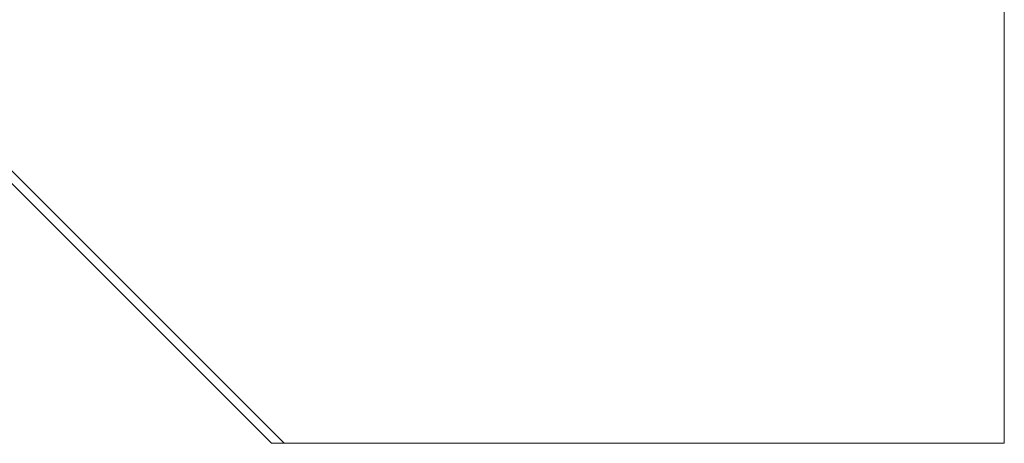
# Model space of a CAD drawing. Header units: millimetres. Extents: x -3267 to 40126, y 29201 to 102288.
# Tile 84 of 256: x 19098 to 19362, y 36321 to 36435. Entities that reach past the tile are written whole.
import ezdxf

# ---------------------------------------------------------------- set-up
doc = ezdxf.new("R2010")
doc.units = ezdxf.units.MM
doc.linetypes.add('ADSK_Штрих_ш2 п1_5', pattern=[350, 200, -150])
doc.layers.add('P-PIPE-____-OTLN', color=9, linetype='Continuous', lineweight=50, true_color=0x808080)

msp = doc.modelspace()

# ---------------------------------------------------------------- linework, layer by layer
at = {"layer": 'P-PIPE-____-OTLN', "color": 46, "linetype": 'ADSK_Штрих_ш2 п1_5', "lineweight": 9, "true_color": 0x785107}
for p, q in [((19168.68, 36321.35), (18956.05, 36533.99)), ((19361.83, 36321.35), (19361.83, 36517.13)), ((19085.84, 36400.79), (19165.28, 36321.35)), ((19165.28, 36321.35), (19361.83, 36321.35))]:
    msp.add_line(p, q, dxfattribs=at)
at = {"layer": 'P-PIPE-____-OTLN', "color": 43, "linetype": 'ADSK_Штрих_ш2 п1_5', "lineweight": 9, "true_color": 0xbba883}
for p, q in [((19361.83, 36517.13), (19361.83, 36321.35)), ((19361.83, 36321.35), (19165.28, 36321.35))]:
    msp.add_line(p, q, dxfattribs=at)

doc.saveas('drawing.dxf')
